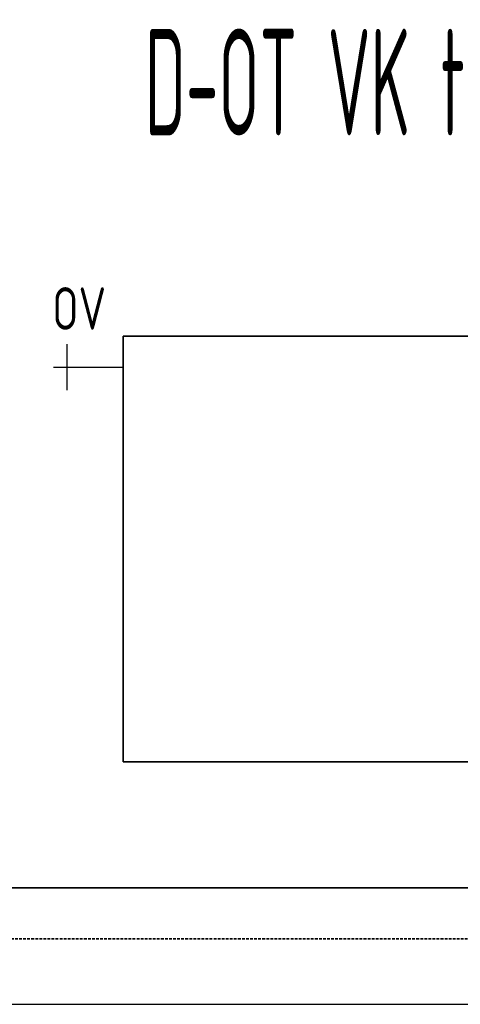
# Model space of a CAD drawing. Header units: millimetres. Extents: x 60394 to 199354, y 20895 to 166073.
# Tile 132 of 256: x 104271 to 104789, y 23695 to 24852. Entities that reach past the tile are written whole.
import ezdxf
from ezdxf.enums import TextEntityAlignment as Align

# ---------------------------------------------------------------- set-up
doc = ezdxf.new("R2010")
doc.units = ezdxf.units.MM
doc.linetypes.add('VERDECKT', pattern=[9.525, 6.35, -3.175])
for name, color, linetype, lineweight in [('JS_VYT_POPIS - OBECNĚ', 7, 'Continuous', 5), ('UT_SCHÉMA_POPIS', 7, 'VERDECKT', 5), ('UT_SCHÉMA_PŘÍVOD', 10, 'Continuous', 35), ('UT_SCHÉMA_SYMBOLY', 7, 'Continuous', 25), ('UT_SCHÉMA_ZPÁTEČKA', 172, 'VERDECKT', 35), ('UT_ZAŘÍZENÍ - OT', 3, 'Continuous', 35)]:
    doc.layers.add(name, color=color, linetype=linetype, lineweight=lineweight)
doc.styles.add('ISO 2.5', font='isocp.shx', dxfattribs={"width": 0.8, "height": 2.5})
doc.styles.add('VZT_POPIS', font='isocp.shx', dxfattribs={"width": 0.6, "height": 125})

msp = doc.modelspace()

# ---------------------------------------------------------------- linework, layer by layer
msp.add_line((64740.6, 23695.4), (199354.4, 23695.4))
at = {"layer": 'UT_SCHÉMA_PŘÍVOD', "ltscale": 0.5}
msp.add_line((102648.8, 23832.3), (109245.7, 23832.3), dxfattribs=at)
at = {"layer": 'UT_SCHÉMA_SYMBOLY'}
for p, q in [((104326.8, 24416.6), (104326.8, 24470.6)), ((104310.8, 24443.6), (104392.7, 24443.6))]:
    msp.add_line(p, q, dxfattribs=at)
at = {"layer": 'UT_SCHÉMA_ZPÁTEČKA', "ltscale": 0.5}
msp.add_line((102555.8, 23772.3), (109312.7, 23772.3), dxfattribs=at)
at = {"layer": 'UT_ZAŘÍZENÍ - OT', "linetype": 'Continuous'}
for p, q in [((104392.7, 23980.2), (104392.7, 24480.2)), ((104392.7, 24480.2), (105592.7, 24480.2)), ((105592.7, 23980.2), (104392.7, 23980.2))]:
    msp.add_line(p, q, dxfattribs=at)

# ---------------------------------------------------------------- texts
at = {"layer": 'JS_VYT_POPIS - OBECNĚ', "style": 'VZT_POPIS', "width": 0.5}
msp.add_text('D-OT VK typ 20 - 1200*500 mm', height=125, dxfattribs=at).set_placement((104977.3, 24778.4), align=Align.MIDDLE_CENTER)
at = {"layer": 'UT_SCHÉMA_POPIS', "style": 'ISO 2.5', "width": 0.8}
msp.add_text('OV', height=50, dxfattribs=at).set_placement((104309.2, 24512.5), align=Align.MIDDLE_LEFT)

doc.saveas('drawing.dxf')
